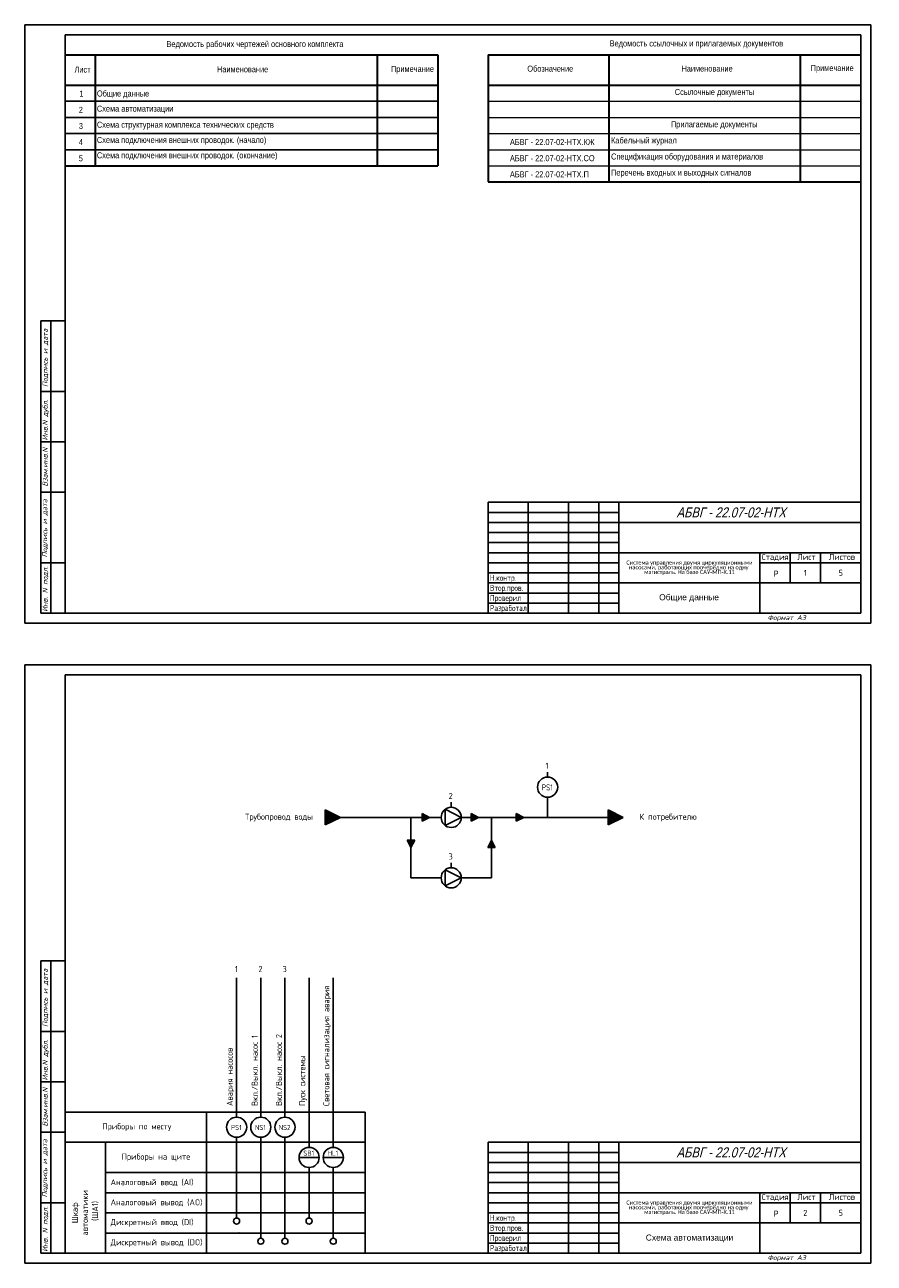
# Model space of a CAD drawing. Header units: millimetres. Extents: x 167 to 589, y 150 to 2082.
# Tile 3 of 4: x 167 to 589, y 1140 to 1754. Entities that reach past the tile are written whole.
import ezdxf
from ezdxf.enums import TextEntityAlignment as Align

# ---------------------------------------------------------------- set-up
doc = ezdxf.new("R2010")
doc.units = ezdxf.units.MM
for name, color, linetype in [('_FORMAT OSNOVNAJA', 1, 'Continuous'), ('_KIP_NOVOE', 3, 'Continuous'), ('_TABLITSA OSNOVNAJA', 3, 'Continuous'), ('_TABLITSA TONKAJA', 2, 'Continuous'), ('Текст', 7, 'Continuous'), ('Форматка', 4, 'Continuous')]:
    doc.layers.add(name, color=color, linetype=linetype)
doc.layers.add('_Таблицы', color=7, linetype='Continuous', lineweight=15)
doc.layers.add('Слой1', color=10, linetype='Continuous', lineweight=200, plot=False)
doc.styles.add('35', font='romans.shx', dxfattribs={"width": 0.7, "oblique": 15, "height": 3.5})
doc.styles.add('Arial', font='arial.ttf')
doc.styles.add('Romans8', font='romans8.shx', dxfattribs={"width": 0.8, "height": 3})

msp = doc.modelspace()

# ---------------------------------------------------------------- hatches: boundary and pattern name
at = {"ltscale": 10}
h = msp.add_hatch(color=256, dxfattribs=at)
h.dxf.hatch_style = 1
h.paths.add_polyline_path([(323.81, 1360.86), (316.31, 1364.61), (316.31, 1357.11)])
h = msp.add_hatch(color=256, dxfattribs=at)
h.dxf.hatch_style = 1
h.paths.add_polyline_path([(464.17, 1360.86), (456.67, 1364.61), (456.67, 1357.11)])
h = msp.add_hatch(color=256, dxfattribs=at)
h.dxf.hatch_style = 1
h.paths.add_polyline_path([(368.07, 1360.86), (364.32, 1362.74), (364.32, 1358.99)])
h = msp.add_hatch(color=256, dxfattribs=at)
h.dxf.hatch_style = 1
h.paths.add_polyline_path([(392.39, 1360.86), (388.64, 1362.74), (388.64, 1358.99)])
h = msp.add_hatch(color=256, dxfattribs=at)
h.dxf.hatch_style = 1
h.paths.add_polyline_path([(414.85, 1360.86), (411.1, 1362.74), (411.1, 1358.99)])
h = msp.add_hatch(color=256, dxfattribs=at)
h.dxf.hatch_style = 1
h.paths.add_polyline_path([(358.81, 1345.86), (360.68, 1349.61), (356.93, 1349.61)])
h = msp.add_hatch(color=256, dxfattribs=at)
h.dxf.hatch_style = 1
h.paths.add_polyline_path([(398.81, 1349.61), (396.93, 1345.86), (400.68, 1345.86)])

# ---------------------------------------------------------------- linework, layer by layer
at = {"color": 7, "linetype": 'Continuous', "lineweight": 30}
for p, q in [((187.1, 1739.22), (372.1, 1739.22)), ((202.1, 1739.22), (202.1, 1684.22)), ((342.1, 1739.22), (342.1, 1684.22)), ((372.1, 1739.22), (372.1, 1684.22)), ((187.1, 1724.22), (372.1, 1724.22)), ((187.1, 1684.22), (372.1, 1684.22))]:
    msp.add_line(p, q, dxfattribs=at)
at = {"color": 7, "linetype": 'Continuous', "lineweight": -3}
for p, q in [((187.1, 1716.22), (372.1, 1716.22)), ((187.1, 1708.22), (372.1, 1708.22)), ((187.1, 1700.22), (372.1, 1700.22)), ((187.1, 1692.22), (372.1, 1692.22))]:
    msp.add_line(p, q, dxfattribs=at)
at = {"color": 7, "ltscale": 10}
for p, q in [((426.67, 1380.86), (426.67, 1383.36)), ((316.31, 1364.61), (316.31, 1357.11)), ((316.31, 1364.61), (323.81, 1360.86)), ((375.87, 1356.82), (375.87, 1364.91)), ((383.81, 1360.86), (375.87, 1364.91)), ((378.81, 1365.86), (378.81, 1368.36)), ((456.67, 1364.61), (456.67, 1357.11)), ((456.67, 1364.61), (464.17, 1360.86)), ((323.81, 1360.86), (316.31, 1357.11)), ((364.32, 1362.74), (364.32, 1358.99)), ((364.32, 1362.74), (368.07, 1360.86)), ((368.07, 1360.86), (364.32, 1358.99)), ((383.81, 1360.86), (375.87, 1356.82)), ((388.64, 1362.74), (388.64, 1358.99)), ((388.64, 1362.74), (392.39, 1360.86)), ((392.39, 1360.86), (388.64, 1358.99)), ((411.1, 1362.74), (411.1, 1358.99)), ((411.1, 1362.74), (414.85, 1360.86)), ((414.85, 1360.86), (411.1, 1358.99)), ((464.17, 1360.86), (456.67, 1357.11)), ((360.68, 1349.61), (356.93, 1349.61)), ((358.81, 1345.86), (356.93, 1349.61)), ((360.68, 1349.61), (358.81, 1345.86)), ((396.93, 1345.86), (398.81, 1349.61)), ((398.81, 1349.61), (400.68, 1345.86)), ((396.93, 1345.86), (400.68, 1345.86)), ((375.87, 1326.82), (375.87, 1334.91)), ((383.81, 1330.86), (375.87, 1334.91)), ((378.81, 1335.86), (378.81, 1338.36)), ((383.81, 1330.86), (375.87, 1326.82)), ((272.28, 1212.11), (272.28, 1281.22)), ((284.28, 1212.11), (284.28, 1281.22)), ((296.28, 1212.11), (296.28, 1281.22)), ((308.26, 1197.11), (308.26, 1281.22)), ((320.26, 1197.11), (320.26, 1281.22)), ((336.06, 1214.61), (187.13, 1214.61)), ((257.28, 1214.61), (257.28, 1144.61)), ((257.28, 1214.61), (257.28, 1199.61)), ((336.06, 1214.61), (336.06, 1144.61)), ((336.06, 1199.61), (187.13, 1199.61)), ((273.41, 1199.61), (187.13, 1199.61)), ((207.13, 1144.61), (207.13, 1199.61)), ((257.28, 1199.61), (257.28, 1184.61)), ((272.28, 1202.11), (272.28, 1162.04)), ((284.28, 1202.11), (284.28, 1152.04)), ((296.28, 1202.11), (296.28, 1152.04)), ((308.26, 1187.11), (308.26, 1162.04)), ((320.26, 1187.11), (320.26, 1152.04)), ((273.41, 1184.61), (207.13, 1184.61)), ((257.28, 1184.61), (257.28, 1174.61)), ((273.41, 1184.61), (336.06, 1184.61)), ((257.28, 1174.61), (207.13, 1174.61)), ((257.28, 1174.61), (336.06, 1174.61)), ((257.28, 1174.61), (257.28, 1164.61)), ((257.28, 1164.61), (207.13, 1164.61)), ((257.28, 1164.61), (336.06, 1164.61)), ((257.28, 1164.61), (257.28, 1154.61)), ((257.28, 1154.61), (207.13, 1154.61)), ((257.28, 1154.61), (336.06, 1154.61)), ((257.28, 1154.61), (257.28, 1144.61))]:
    msp.add_line(p, q, dxfattribs=at)
for p, q in [((426.67, 1360.86), (426.67, 1370.86)), ((373.81, 1360.86), (323.81, 1360.86)), ((323.81, 1360.86), (373.81, 1360.86)), ((373.81, 1360.86), (358.81, 1360.86)), ((358.81, 1360.86), (358.81, 1330.86)), ((426.67, 1360.86), (383.81, 1360.86)), ((398.81, 1330.86), (398.81, 1360.86)), ((426.67, 1360.86), (456.67, 1360.86)), ((358.81, 1330.86), (373.81, 1330.86)), ((383.81, 1330.86), (398.81, 1330.86)), ((272.28, 1271.22), (272.28, 1281.22)), ((303.26, 1192.11), (313.26, 1192.11)), ((315.26, 1192.11), (325.26, 1192.11))]:
    msp.add_line(p, q)
for centre, radius in [((426.67, 1375.86), 5), ((378.81, 1360.86), 5), ((378.81, 1330.86), 5), ((272.28, 1207.11), 5), ((284.28, 1207.11), 5), ((296.28, 1207.11), 5), ((308.26, 1192.11), 5), ((320.26, 1192.11), 5), ((272.28, 1160.54), 1.5), ((308.26, 1160.54), 1.5), ((284.28, 1150.54), 1.5), ((296.28, 1150.54), 1.5), ((320.26, 1150.54), 1.5)]:
    msp.add_circle(centre, radius, dxfattribs=at)
at = {"color": 7}
for p in [(273.41, 1164.61), (273.41, 1154.61)]:
    msp.add_point(p, dxfattribs=at)
at = {"layer": '_FORMAT OSNOVNAJA', "color": 7}
for p, q in [((397.1, 1517.22), (397.1, 1462.22)), ((582.1, 1517.22), (397.1, 1517.22)), ((397.1, 1199.61), (397.1, 1144.61)), ((582.1, 1199.61), (397.1, 1199.61))]:
    msp.add_line(p, q, dxfattribs=at)
at = {"layer": '_TABLITSA OSNOVNAJA', "color": 7}
for p, q in [((417.1, 1517.22), (417.1, 1462.22)), ((437.1, 1462.22), (437.1, 1517.22)), ((452.1, 1517.22), (452.1, 1462.22)), ((462.1, 1462.22), (462.1, 1517.22)), ((582.1, 1507.22), (462.1, 1507.22)), ((462.1, 1492.22), (582.1, 1492.22)), ((532.1, 1492.22), (532.1, 1462.22)), ((547.1, 1477.22), (547.1, 1492.22)), ((562.1, 1492.22), (562.1, 1477.22)), ((532.1, 1487.22), (582.1, 1487.22)), ((582.1, 1477.22), (462.1, 1477.22)), ((417.1, 1199.61), (417.1, 1144.61)), ((437.1, 1144.61), (437.1, 1199.61)), ((452.1, 1199.61), (452.1, 1144.61)), ((462.1, 1144.61), (462.1, 1199.61)), ((582.1, 1189.61), (462.1, 1189.61)), ((462.1, 1174.61), (582.1, 1174.61)), ((532.1, 1174.61), (532.1, 1144.61)), ((547.1, 1159.61), (547.1, 1174.61)), ((562.1, 1174.61), (562.1, 1159.61)), ((532.1, 1169.61), (582.1, 1169.61)), ((582.1, 1159.61), (462.1, 1159.61))]:
    msp.add_line(p, q, dxfattribs=at)
at = {"layer": '_TABLITSA TONKAJA', "color": 7}
for p, q in [((397.1, 1512.22), (462.1, 1512.22)), ((397.1, 1507.22), (462.1, 1507.22)), ((462.1, 1502.22), (397.1, 1502.22)), ((462.1, 1502.22), (397.1, 1502.22)), ((397.1, 1497.22), (462.1, 1497.22)), ((397.1, 1497.22), (462.1, 1497.22)), ((397.1, 1492.22), (462.1, 1492.22)), ((397.1, 1492.22), (462.1, 1492.22)), ((462.1, 1487.22), (397.1, 1487.22)), ((462.1, 1487.22), (397.1, 1487.22)), ((397.1, 1482.22), (462.1, 1482.22)), ((397.1, 1482.22), (462.1, 1482.22)), ((462.1, 1477.22), (397.1, 1477.22)), ((462.1, 1477.22), (397.1, 1477.22)), ((462.1, 1472.22), (397.1, 1472.22)), ((462.1, 1472.22), (397.1, 1472.22)), ((397.1, 1467.22), (462.1, 1467.22)), ((397.1, 1467.22), (462.1, 1467.22)), ((397.1, 1194.61), (462.1, 1194.61)), ((397.1, 1189.61), (462.1, 1189.61)), ((462.1, 1184.61), (397.1, 1184.61)), ((462.1, 1184.61), (397.1, 1184.61)), ((397.1, 1179.61), (462.1, 1179.61)), ((397.1, 1179.61), (462.1, 1179.61)), ((397.1, 1174.61), (462.1, 1174.61)), ((397.1, 1174.61), (462.1, 1174.61)), ((462.1, 1169.61), (397.1, 1169.61)), ((462.1, 1169.61), (397.1, 1169.61)), ((397.1, 1164.61), (462.1, 1164.61)), ((397.1, 1164.61), (462.1, 1164.61)), ((462.1, 1159.61), (397.1, 1159.61)), ((462.1, 1159.61), (397.1, 1159.61)), ((462.1, 1154.61), (397.1, 1154.61)), ((462.1, 1154.61), (397.1, 1154.61)), ((397.1, 1149.61), (462.1, 1149.61)), ((397.1, 1149.61), (462.1, 1149.61))]:
    msp.add_line(p, q, dxfattribs=at)
at = {"layer": '_Таблицы', "color": 7, "linetype": 'Continuous', "lineweight": 30}
for p, q in [((397.1, 1739.22), (582.1, 1739.22)), ((397.1, 1739.22), (397.1, 1676.22)), ((457.1, 1739.22), (457.1, 1676.22)), ((552.1, 1739.22), (552.1, 1676.22)), ((397.1, 1724.22), (582.1, 1724.22)), ((397.1, 1676.22), (582.1, 1676.22))]:
    msp.add_line(p, q, dxfattribs=at)
at = {"layer": '_Таблицы', "color": 7, "linetype": 'Continuous', "lineweight": 15}
for p, q in [((397.1, 1716.22), (582.1, 1716.22)), ((397.1, 1708.22), (582.1, 1708.22)), ((397.1, 1700.22), (582.1, 1700.22)), ((397.1, 1692.22), (582.1, 1692.22)), ((397.1, 1684.22), (582.1, 1684.22))]:
    msp.add_line(p, q, dxfattribs=at)
at = {"layer": 'Слой1', "color": 7, "lineweight": -3}
for p, q in [((167.1, 1754.22), (167.1, 1457.22)), ((167.1, 1754.22), (167.1, 1457.22)), ((587.1, 1754.22), (587.1, 1457.22)), ((587.1, 1754.22), (587.1, 1457.22)), ((587.1, 1754.22), (587.1, 1457.22)), ((587.1, 1754.22), (587.1, 1457.22)), ((587.1, 1754.22), (587.1, 1457.22)), ((167.1, 1436.61), (167.1, 1139.61)), ((167.1, 1436.61), (167.1, 1139.61)), ((587.1, 1436.61), (587.1, 1139.61)), ((587.1, 1436.61), (587.1, 1139.61)), ((587.1, 1436.61), (587.1, 1139.61)), ((587.1, 1436.61), (587.1, 1139.61)), ((587.1, 1436.61), (587.1, 1139.61))]:
    msp.add_line(p, q, dxfattribs=at)
at = {"layer": 'Слой1', "color": 7, "linetype": 'ByBlock', "lineweight": -3, "ltscale": 0.4}
for p, q in [((167.1, 1754.22), (377.1, 1754.22)), ((372.58, 1754.22), (587.1, 1754.22)), ((167.1, 1457.22), (587.1, 1457.22)), ((167.1, 1457.22), (377.1, 1457.22)), ((167.1, 1457.22), (377.1, 1457.22)), ((167.1, 1436.61), (377.1, 1436.61)), ((372.58, 1436.61), (587.1, 1436.61)), ((167.1, 1139.61), (587.1, 1139.61)), ((167.1, 1139.61), (377.1, 1139.61)), ((167.1, 1139.61), (377.1, 1139.61))]:
    msp.add_line(p, q, dxfattribs=at)
at = {"layer": 'Форматка', "color": 7, "lineweight": -3}
for p, q in [((187.1, 1462.22), (187.1, 1749.22)), ((187.1, 1749.22), (582.1, 1749.22)), ((582.1, 1749.22), (582.1, 1462.22)), ((187.1, 1607.22), (175.1, 1607.22)), ((175.1, 1462.22), (175.1, 1607.22)), ((180.1, 1462.22), (180.1, 1607.22)), ((187.1, 1572.22), (175.1, 1572.22)), ((187.1, 1547.22), (175.1, 1547.22)), ((187.1, 1522.22), (175.1, 1522.22)), ((187.1, 1487.22), (175.1, 1487.22)), ((582.1, 1462.22), (175.1, 1462.22)), ((187.1, 1144.61), (187.1, 1431.61)), ((187.1, 1431.61), (582.1, 1431.61)), ((582.1, 1431.61), (582.1, 1144.61)), ((187.1, 1289.61), (175.1, 1289.61)), ((175.1, 1144.61), (175.1, 1289.61)), ((180.1, 1144.61), (180.1, 1289.61)), ((187.1, 1254.61), (175.1, 1254.61)), ((187.1, 1229.61), (175.1, 1229.61)), ((187.1, 1204.61), (175.1, 1204.61)), ((187.1, 1169.61), (175.1, 1169.61)), ((582.1, 1144.61), (175.1, 1144.61))]:
    msp.add_line(p, q, dxfattribs=at)

# ---------------------------------------------------------------- texts
at = {"lineweight": -3, "style": 'Arial', "oblique": 15, "width": 0.8}
for p in [(544.86, 1512.2), (544.86, 1194.6)]:
    msp.add_text('АБВГ - 22.07-02-НТХ', height=5, dxfattribs=at).set_placement(p, align=Align.MIDDLE_RIGHT)
at = {"color": 7, "style": 'Arial', "width": 0.8}
for p in [(538.87, 1480.34), (538.87, 1162.73)]:
    msp.add_text('Р', height=3, dxfattribs=at).set_placement(p)
at = {"color": 7, "linetype": 'Continuous', "lineweight": -3, "char_height": 3, "style": 'Romans8'}
for s, insert, width, attachment_point in [('{\\fArial|b0|i0|c204|p34;Ведомость рабочих чертежей основного комплекта }', (281.4, 1744.22), 112.3143, 5), ('\\W0.8;{\\fArial|b0|i0|c204|p34;Лист\\fArial|b0|i0|c0|p34;}', (191.8, 1733.49), 7.0805, 1), ('\\W0.8;{\\fArial|b0|i0|c204|p34;Наименование}', (262.54, 1733.62), 31.1111, 1), ('\\W0.8;{\\fArial|b0|i0|c204|p34;Примечание}', (348.92, 1733.82), 19.9556, 1), ('\\fArial|b0|i0|c0|p34;\\W0.8000000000;\\T1.0000000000;\\o\\l1', (194.23, 1721.47), 2.0259, 1), ('\\pt24;{\\fArial|b0|i0|c204|p34;Общие данные}', (202.92, 1721.61), 33.8261, 1), ('\\fArial|b0|i0|c0|p34;\\W0.8000000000;\\T1.0000000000;\\o\\l2', (193.94, 1713.47), 2.2483, 1), ('\\pt24;{\\fArial|b0|i0|c204|p34;Схема автоматизации}', (202.92, 1714.11), 122.9431, 1), ('\\fArial|b0|i0|c0|p34;\\W0.8000000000;\\T1.0000000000;\\o\\l3', (193.95, 1705.49), 2.2128, 1), ('\\pt24;{\\fArial|b0|i0|c204|p34;Схема структурная комплекса технических средств}', (202.92, 1706.11), 122.9431, 1), ('\\fArial|b0|i0|c0|p34;\\W0.8000000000;\\T1.0000000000;\\o\\l4', (193.91, 1697.47), 2.2947, 1), ('\\pt24;{\\fArial|b0|i0|c204|p34;Схема подключения внешних проводок. (начало)}', (202.92, 1698.56), 122.9431, 1), ('\\pt24;{\\fArial|b0|i0|c204|p34;Схема подключения внешних проводок. (окончание)}', (202.92, 1690.94), 122.9431, 1), ('{\\fArial|b0|i0|c204|p34;5}', (193.91, 1689.47), 2.2947, 1)]:
    msp.add_mtext(s, dxfattribs=dict(at, insert=insert, width=width, attachment_point=attachment_point))
at = {"attachment_point": 5, "line_spacing_factor": 0.7, "style": 'Arial'}
for s, insert, char_height, width in [('{\\fCalibri|b0|i0|c204|p34;\\H0.91667x;Система управления двумя циркуляционными насосами, работающих поочерёдно на одну \\H1.8129x; \\H0.5516x;магистраль. На базе САУ-МП-Х.\\fCalibri|b0|i0|c0|p34;11\\H1.8958x; }', (497.1, 1484.72), 2.2, 75.3461), ('Общие данные', (496.9, 1469.7), 3, 70), ('{\\fCalibri|b0|i0|c204|p34;\\H0.91667x;Система управления двумя циркуляционными насосами, работающих поочерёдно на одну \\H1.8129x; \\H0.5516x;магистраль. На базе САУ-МП-Х.\\fCalibri|b0|i0|c0|p34;11\\H1.8958x; }', (497.1, 1167.11), 2.2, 75.3461)]:
    msp.add_mtext(s, dxfattribs=dict(at, insert=insert, char_height=char_height, width=width))
at = {"layer": '_KIP_NOVOE', "color": 7, "style": 'Arial'}
msp.add_text('Схема автоматизации', height=3, dxfattribs=at).set_placement((475.41, 1150.85))
at = {"layer": '_Таблицы', "color": 7, "linetype": 'Continuous', "lineweight": 15, "char_height": 3, "attachment_point": 1, "style": 'Romans8'}
for s, insert, width in [('\\W0.8;{\\fArial|b0|i0|c204|p34;Ведомость ссылочных и прилагаемых документов\\fArial|b0|i0|c0|p34;}', (457.49, 1746.46), 104.4471), ('\\W0.8;{\\fArial|b0|i0|c204|p34;Обозначение\\fArial|b0|i0|c0|p34;}', (416.61, 1733.96), 25.8667), ('\\W0.8;{\\fArial|b0|i0|c204|p34;Наименование\\fArial|b0|i0|c0|p34;}', (493.13, 1734), 26.2507), ('\\W0.8;{\\fArial|b0|i0|c204|p34;Примечание\\fArial|b0|i0|c0|p34;}', (557.29, 1734.24), 20.9067), ('\\W0.8;{\\fArial|b0|i0|c204|p34;Ссылочные документы\\fArial|b0|i0|c0|p34;}', (489.82, 1722.36), 39.5222), ('\\W0.8;{\\fArial|b0|i0|c204|p34;Прилагаемые документы\\fArial|b0|i0|c0|p34;}', (487.91, 1706.34), 39.3444), ('{\\fArial|b0|i0|c204|p34;АБВГ \\fArial|b0|i0|c0|p34;- 22.07-02-\\fArial|b0|i0|c204|p34;НТХ.КЖ}', (407.97, 1697.51), 38.2328), ('\\W0.8;{\\fArial|b0|i0|c204|p34;Кабельный журнал\\fArial|b0|i0|c0|p34;}', (458.17, 1698.35), 34.895), ('\\W0.8;{\\fArial|b0|i0|c204|p34;Спецификация оборудования и материалов\\fArial|b0|i0|c0|p34;}', (458.17, 1690.35), 84.3588), ('{\\fArial|b0|i0|c204|p34;АБВГ \\fArial|b0|i0|c0|p34;- 22.07-02-\\fArial|b0|i0|c204|p34;НТХ.СО}', (407.97, 1689.51), 43.4956), ('{\\fArial|b0|i0|c204|p34;АБВГ \\fArial|b0|i0|c0|p34;- 22.07-02-\\fArial|b0|i0|c204|p34;НТХ.П}', (407.97, 1681.51), 37.5879), ('{\\fArial|b0|i0|c204|p34;Перечень входных и выходных сигналов}', (458.17, 1682.35), 66.0889)]:
    msp.add_mtext(s, dxfattribs=dict(at, insert=insert, width=width))
at = {"layer": 'Текст', "color": 7, "ltscale": 6.666667, "style": 'Romans8'}
for s, insert, char_height, width, attachment_point in [('Стадия', (539.6, 1491.61), 3, 15, 2), ('\\pi3.55;Лист', (547.1, 1491.61), 3, 15, 1), ('\\pi4.1499;Листов', (562.1, 1491.61), 3, 20, 1), ('1', (426.41, 1386.48), 3, 11.3228, 5), ('{\\W0.7;PS1}', (426.52, 1375.74), 3, 11.3228, 5), ('2', (378.54, 1371.48), 3, 11.3228, 5), ('Трубопровод воды ', (293.32, 1360.8), 3, 41.4461, 5), ('К потребителю', (486.48, 1360.8), 3, 41.4461, 5), ('3', (378.54, 1341.48), 3, 11.3228, 5), ('1', (272.12, 1285.57), 3, 11.3228, 5), ('2', (284.12, 1285.57), 3, 11.3228, 5), ('3', (296.12, 1285.57), 3, 11.3228, 5), ('Приборы по месту', (222.7, 1207.11), 3, 41.4461, 5), ('PS1', (272.12, 1206.98), 2.5, 11.3228, 5), ('NS1', (284.12, 1206.98), 2.5, 11.3228, 5), ('NS2', (296.12, 1206.98), 2.5, 11.3228, 5), ('Приборы на щите', (232.2, 1192.11), 3, 50.1488, 5), ('SB1', (308.1, 1194.23), 2.5, 11.3228, 5), ('HL1', (320.1, 1194.23), 2.5, 11.3228, 5), ('Аналоговый ввод (AI)', (209.71, 1179.61), 3, 49.5065, 4), ('Стадия', (539.6, 1174), 3, 15, 2), ('\\pi3.55;Лист', (547.1, 1174), 3, 15, 1), ('\\pi4.1499;Листов', (562.1, 1174), 3, 20, 1), ('Аналоговый вывод (AO)', (209.71, 1169.61), 3, 49.5065, 4), ('Дискретный ввод (DI)', (209.71, 1159.61), 3, 49.5065, 4), ('Дискретный вывод (DO)', (209.71, 1149.61), 3, 49.5065, 4)]:
    msp.add_mtext(s, dxfattribs=dict(at, insert=insert, char_height=char_height, width=width, attachment_point=attachment_point))
at = {"layer": 'Текст', "color": 7, "char_height": 3, "width": 21.4279, "attachment_point": 1, "style": 'Romans8'}
for insert in [(398.05, 1496.26), (398.05, 1178.65)]:
    msp.add_mtext('{\\W0.7;\\P\\P\\PН.контр.   \\PВтор.пров.\\PПроверил\\PРазработал}', dxfattribs=dict(at, insert=insert))
at = {"layer": 'Текст', "color": 7, "ltscale": 100, "char_height": 3, "attachment_point": 5, "style": 'Romans8'}
for s, insert, width in [('\\A1;1', (554.6, 1482.22), 15), ('\\A1;5', (572.23, 1482.22), 19.7446), ('\\A1;2', (554.6, 1164.61), 15), ('\\A1;5', (572.23, 1164.61), 19.7446)]:
    msp.add_mtext(s, dxfattribs=dict(at, insert=insert, width=width))
at = {"layer": 'Текст', "color": 7, "ltscale": 6.666667, "char_height": 3, "rotation": 90, "style": 'Romans8'}
for s, insert, width, attachment_point in [('Световая сигнализация авария', (317.25, 1217.64), 155.893, 4), ('Вкл./Выкл. насос 1', (281.27, 1217.64), 155.893, 4), ('Вкл./Выкл. насос 2', (293.27, 1217.64), 155.893, 4), ('Авария насосов', (269.27, 1217.64), 155.893, 4), ('Пуск системы', (305.25, 1217.64), 155.893, 4), ('Шкаф \\Pавтоматики\\P (ША1)', (197.13, 1164.61), 40, 5)]:
    msp.add_mtext(s, dxfattribs=dict(at, insert=insert, width=width, attachment_point=attachment_point))
at = {"layer": 'Форматка', "color": 7, "lineweight": -3, "style": '35', "oblique": 15, "width": 0.9}
for s, p in [('Подпись и дата', (178.44, 1574.46)), ('Инв.N дубл.', (178.44, 1547.92)), ('Взам.инв.N', (178.44, 1525.04)), ('Подпись и дата', (178.24, 1489.89)), ('Инв. N подл.', (178.44, 1462.85)), ('Подпись и дата', (178.44, 1256.85)), ('Инв.N дубл.', (178.44, 1230.31)), ('Взам.инв.N', (178.44, 1207.44)), ('Подпись и дата', (178.24, 1172.28)), ('Инв. N подл.', (178.44, 1145.24))]:
    msp.add_text(s, height=2.5, rotation=90, dxfattribs=at).set_placement(p)
at = {"layer": 'Форматка', "color": 7, "lineweight": -3, "style": '35', "oblique": 15}
for p in [(535.82, 1458.75), (535.82, 1141.14)]:
    msp.add_text('Формат А3', height=2.5, dxfattribs=at).set_placement(p)

doc.saveas('drawing.dxf')
